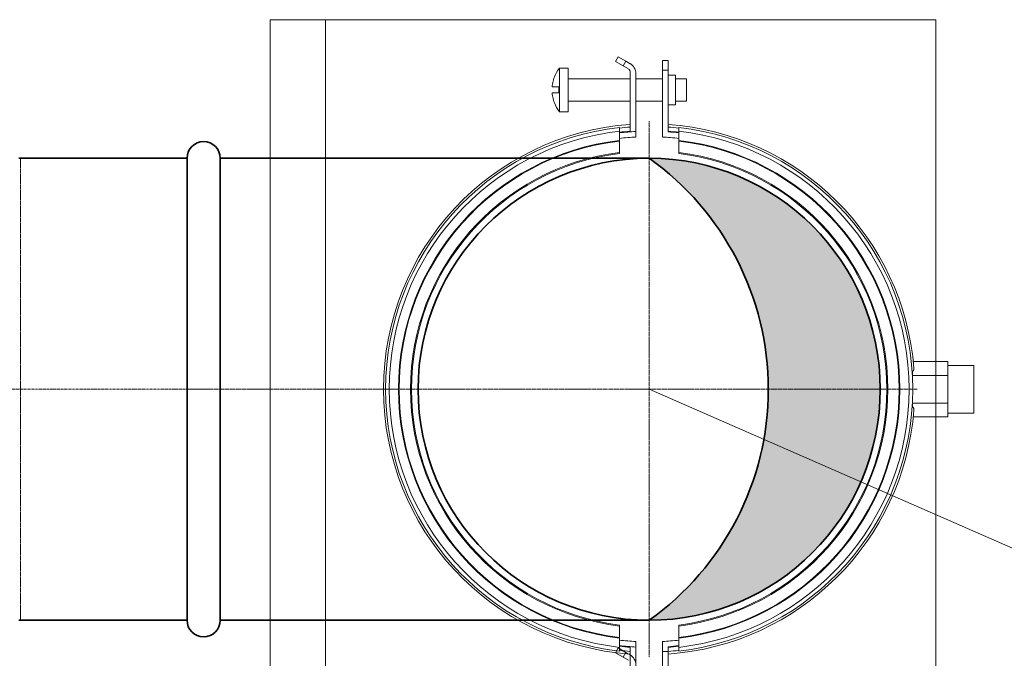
# Model space of a CAD drawing. Header units: millimetres. Extents: x 15940 to 92175, y -24684 to 227664.
# Tile 34 of 132: x 54786 to 55052, y -1653 to -1481. Entities that reach past the tile are written whole.
import ezdxf

# ---------------------------------------------------------------- set-up
doc = ezdxf.new("R2010")
doc.units = ezdxf.units.MM
doc.header["$LTSCALE"] = 0.05
for name, pattern in [('ACAD_ISO02W100', [15, 12, -3]), ('ACAD_ISO10W100', [18, 12, -3, 0, -3]), ('phl_thick', [0])]:
    doc.linetypes.add(name, pattern=pattern)
doc.layers.get('0').update_dxf_attribs({"lineweight": 5})
for name, color, linetype, lineweight in [('VZT_01 SUP (PŘÍVOD) - OBRYS', 5, 'Continuous', 35), ('VZT_02 SUP (PŘÍVOD) - OSA', 5, 'ACAD_ISO10W100', 5), ('VZT_44 INSTALAČNÍ SYSTÉMY', 7, 'Continuous', 5), ('VZT_60_KOTY - DIMENZE', 7, 'Continuous', 5)]:
    doc.layers.add(name, color=color, linetype=linetype, lineweight=lineweight)
doc.layers.add('VZT_03 SUP (PŘÍVOD) - NETISK', color=8, linetype='ACAD_ISO02W100', lineweight=5, plot=False)
doc.linetypes.add('IZOLACE', pattern='A,0.00254,-2.54,[134,ltypeshp.shx,S=2.54,R=0,X=-2.54,Y=0],-5.08,[134,ltypeshp.shx,S=2.54,R=180,X=2.54,Y=0],-2.54', length=10.16254)

msp = doc.modelspace()

# ---------------------------------------------------------------- hatches: boundary and pattern name
at = {"layer": 'VZT_01 SUP (PŘÍVOD) - OBRYS'}
h = msp.add_hatch(color=256, dxfattribs=at)
h.dxf.hatch_style = 1
h.paths.add_polyline_path([(54955.95, -1518.17, -0.242708), (54988.18, -1580.67), (55018.45, -1580.67, 0.414214)])
h.paths.add_polyline_path([(55018.45, -1580.67), (54988.18, -1580.67, -0.242708), (54955.95, -1643.17, 0.414214)])

# ---------------------------------------------------------------- linework, layer by layer
for p, q in [((55033.45, -1480.67), (54853.45, -1480.67)), ((54853.45, -1480.67), (54853.45, -2160.67)), ((55033.45, -2160.67), (55033.45, -1480.67))]:
    msp.add_line(p, q)
at = {"linetype": 'IZOLACE', "ltscale": 1.5}
msp.add_line((54868.45, -1480.67), (54868.45, -2160.67), dxfattribs=at)
at = {"layer": 'VZT_01 SUP (PŘÍVOD) - OBRYS'}
for p, q in [((54785.45, -1518.17), (54830.95, -1518.17)), ((54830.95, -1643.17), (54830.95, -1518.17)), ((54785.45, -1643.17), (54830.95, -1643.17))]:
    msp.add_line(p, q, dxfattribs=at)
for points in [[(54830.95, -1518.17), (54830.95, -1643.17)], [(54839.95, -1518.17), (54839.95, -1643.17)], [(54839.95, -1518.17), (54955.95, -1518.17)], [(54839.95, -1643.17), (54955.95, -1643.17)]]:
    msp.add_lwpolyline(points, dxfattribs=at)
msp.add_circle((54955.95, -1580.67), 62.5, dxfattribs=at)
for centre, radius, start, end in [((54835.45, -1518.17), 4.5, 0, 180), ((54911.48, -1580.67), 76.7, 305.4307, 54.5693), ((54835.45, -1643.17), 4.5, 180, 0)]:
    msp.add_arc(centre, radius, start, end, dxfattribs=at)
at = {"layer": 'VZT_02 SUP (PŘÍVOD) - OSA', "ltscale": 0.3}
for points in [[(54955.95, -1508.17), (54955.95, -1580.67)], [(54955.95, -1580.67), (54830.95, -1580.67)], [(55028.45, -1580.67), (54955.95, -1580.67)], [(54955.95, -1580.67), (54955.95, -1653.17)]]:
    msp.add_lwpolyline(points, dxfattribs=at)
at = {"layer": 'VZT_02 SUP (PŘÍVOD) - OSA'}
msp.add_lwpolyline([(54731.95, -1580.67), (54830.95, -1580.67)], dxfattribs=at)
at = {"layer": 'VZT_03 SUP (PŘÍVOD) - NETISK', "ltscale": 0.4}
msp.add_lwpolyline([(54830.95, -1518.17), (54785.95, -1518.17), (54785.95, -1643.17), (54830.95, -1643.17)], dxfattribs=at)
at = {"layer": 'VZT_44 INSTALAČNÍ SYSTÉMY', "color": 7, "linetype": 'phl_thick'}
for p, q in [((54946.81, -1491.98), (54947.56, -1490.68)), ((54946.81, -1491.98), (54947.56, -1490.68)), ((54947.56, -1490.68), (54949.65, -1491.88)), ((54931.66, -1493.77), (54931.66, -1505.57)), ((54931.66, -1493.77), (54934.06, -1493.77)), ((54934.06, -1493.77), (54934.06, -1505.57)), ((54946.81, -1491.98), (54948.9, -1493.18)), ((54948.9, -1493.18), (54949.65, -1491.88)), ((54948.9, -1493.18), (54950.33, -1494.01)), ((54949.65, -1491.88), (54950.83, -1492.57)), ((54959.56, -1491.67), (54959.56, -1494.35)), ((54959.56, -1491.67), (54961.06, -1491.67)), ((54961.06, -1491.67), (54961.06, -1494.35)), ((54930.09, -1496.91), (54930.21, -1496.53)), ((54930.09, -1496.91), (54930.21, -1496.53)), ((54930.21, -1496.53), (54930.35, -1496.17)), ((54930.21, -1496.53), (54930.35, -1496.17)), ((54930.31, -1496.17), (54930.35, -1496.17)), ((54934.06, -1496.67), (54950.83, -1496.67)), ((54950.83, -1494.88), (54950.83, -1511)), ((54952.33, -1495.16), (54952.33, -1510.91)), ((54952.33, -1496.67), (54959.56, -1496.67)), ((54959.56, -1494.35), (54959.56, -1512.41)), ((54959.56, -1494.35), (54961.06, -1494.35)), ((54961.06, -1494.35), (54961.06, -1511)), ((54961.06, -1495.67), (54963.06, -1495.67)), ((54963.06, -1495.67), (54963.06, -1503.67)), ((54963.06, -1496.67), (54966.06, -1496.67)), ((54966.06, -1496.67), (54966.06, -1502.67)), ((54929.7, -1498.87), (54929.74, -1498.48)), ((54929.7, -1498.87), (54929.74, -1498.48)), ((54929.7, -1498.87), (54931.56, -1498.87)), ((54929.74, -1498.48), (54929.8, -1498.08)), ((54929.74, -1498.48), (54929.8, -1498.08)), ((54929.8, -1498.08), (54929.88, -1497.69)), ((54929.8, -1498.08), (54929.88, -1497.69)), ((54929.88, -1497.69), (54929.98, -1497.3)), ((54929.88, -1497.69), (54929.98, -1497.3)), ((54929.98, -1497.3), (54930.09, -1496.91)), ((54929.98, -1497.3), (54930.09, -1496.91)), ((54931.56, -1498.87), (54931.56, -1500.47)), ((54929.7, -1500.47), (54929.74, -1500.86)), ((54929.7, -1500.47), (54929.74, -1500.86)), ((54929.7, -1500.47), (54931.56, -1500.47)), ((54929.74, -1500.86), (54929.8, -1501.25)), ((54929.74, -1500.86), (54929.8, -1501.25)), ((54929.8, -1501.25), (54929.88, -1501.64)), ((54929.8, -1501.25), (54929.88, -1501.64)), ((54929.88, -1501.64), (54929.98, -1502.03)), ((54929.88, -1501.64), (54929.98, -1502.03)), ((54929.98, -1502.03), (54930.09, -1502.42)), ((54929.98, -1502.03), (54930.09, -1502.42)), ((54930.09, -1502.42), (54930.21, -1502.8)), ((54930.09, -1502.42), (54930.21, -1502.8)), ((54930.21, -1502.8), (54930.35, -1503.17)), ((54930.21, -1502.8), (54930.35, -1503.17)), ((54930.31, -1503.17), (54930.35, -1503.17)), ((54934.06, -1502.67), (54950.83, -1502.67)), ((54952.33, -1502.67), (54959.56, -1502.67)), ((54961.06, -1503.67), (54963.06, -1503.67)), ((54963.06, -1502.67), (54966.06, -1502.67)), ((54931.66, -1505.57), (54934.06, -1505.57)), ((54947.95, -1509.83), (54947.95, -1509.84)), ((54947.95, -1509.83), (54947.95, -1509.83)), ((54947.95, -1509.83), (54947.95, -1509.83)), ((54947.95, -1509.84), (54947.95, -1509.85)), ((54947.95, -1509.84), (54947.95, -1509.84)), ((54947.95, -1509.85), (54947.95, -1509.87)), ((54947.95, -1509.87), (54947.95, -1509.88)), ((54947.95, -1509.88), (54947.95, -1509.9)), ((54947.95, -1509.9), (54947.95, -1509.92)), ((54947.95, -1509.92), (54947.95, -1509.94)), ((54947.95, -1509.94), (54947.95, -1509.96)), ((54947.95, -1509.96), (54947.95, -1509.99)), ((54947.95, -1509.99), (54947.95, -1510.01)), ((54963.95, -1509.83), (54963.95, -1509.83)), ((54963.95, -1509.83), (54963.95, -1509.83)), ((54963.95, -1509.83), (54963.95, -1509.84)), ((54963.95, -1509.84), (54963.95, -1509.84)), ((54963.95, -1509.84), (54963.95, -1509.85)), ((54963.95, -1509.85), (54963.95, -1509.87)), ((54963.95, -1509.87), (54963.95, -1509.88)), ((54963.95, -1509.88), (54963.95, -1509.9)), ((54963.95, -1509.9), (54963.95, -1509.92)), ((54963.95, -1509.92), (54963.95, -1509.94)), ((54963.95, -1509.94), (54963.95, -1509.96)), ((54963.95, -1509.96), (54963.95, -1509.99)), ((54963.95, -1509.99), (54963.95, -1510.01)), ((54947.95, -1510.01), (54947.95, -1510.04)), ((54947.95, -1510.04), (54947.95, -1510.07)), ((54947.95, -1510.07), (54947.95, -1510.11)), ((54947.95, -1510.11), (54947.95, -1510.14)), ((54947.95, -1510.14), (54947.95, -1510.17)), ((54947.95, -1510.17), (54947.95, -1510.21)), ((54947.95, -1510.21), (54947.95, -1510.25)), ((54947.95, -1510.25), (54947.95, -1510.29)), ((54947.95, -1510.29), (54947.95, -1510.33)), ((54947.95, -1510.33), (54947.95, -1510.37)), ((54947.95, -1510.37), (54947.95, -1510.42)), ((54947.95, -1510.42), (54947.95, -1510.46)), ((54947.95, -1510.46), (54947.95, -1510.5)), ((54947.95, -1510.5), (54947.95, -1510.55)), ((54947.95, -1510.55), (54947.95, -1510.59)), ((54947.95, -1510.59), (54947.95, -1510.64)), ((54947.95, -1510.64), (54947.95, -1510.69)), ((54947.95, -1510.69), (54947.95, -1510.74)), ((54947.95, -1510.74), (54947.95, -1510.79)), ((54947.95, -1510.79), (54947.95, -1510.83)), ((54947.95, -1510.83), (54947.95, -1513.32)), ((54952.33, -1510.91), (54952.33, -1512.41)), ((54963.95, -1510.01), (54963.95, -1510.04)), ((54963.95, -1510.04), (54963.95, -1510.07)), ((54963.95, -1510.07), (54963.95, -1510.11)), ((54963.95, -1510.11), (54963.95, -1510.14)), ((54963.95, -1510.14), (54963.95, -1510.17)), ((54963.95, -1510.17), (54963.95, -1510.21)), ((54963.95, -1510.21), (54963.95, -1510.25)), ((54963.95, -1510.25), (54963.95, -1510.29)), ((54963.95, -1510.29), (54963.95, -1510.33)), ((54963.95, -1510.33), (54963.95, -1510.37)), ((54963.95, -1510.37), (54963.95, -1510.42)), ((54963.95, -1510.42), (54963.95, -1510.46)), ((54963.95, -1510.46), (54963.95, -1510.5)), ((54963.95, -1510.5), (54963.95, -1510.55)), ((54963.95, -1510.55), (54963.95, -1510.59)), ((54963.95, -1510.59), (54963.95, -1510.64)), ((54963.95, -1510.64), (54963.95, -1510.69)), ((54963.95, -1510.69), (54963.95, -1510.74)), ((54963.95, -1510.74), (54963.95, -1510.79)), ((54963.95, -1510.79), (54963.95, -1510.83)), ((54963.95, -1510.83), (54963.95, -1513.32)), ((54947.95, -1513.32), (54947.95, -1513.33)), ((54947.95, -1513.33), (54947.95, -1513.35)), ((54947.95, -1513.35), (54947.95, -1513.36)), ((54947.95, -1513.36), (54947.95, -1513.37)), ((54947.95, -1513.37), (54947.95, -1513.38)), ((54947.95, -1513.38), (54947.95, -1513.39)), ((54947.95, -1513.39), (54947.95, -1513.4)), ((54947.95, -1513.4), (54947.95, -1513.41)), ((54947.95, -1513.41), (54947.95, -1513.42)), ((54947.95, -1513.42), (54947.95, -1513.43)), ((54947.95, -1513.43), (54947.95, -1513.44)), ((54947.95, -1513.44), (54947.95, -1513.45)), ((54947.95, -1513.45), (54947.95, -1513.46)), ((54947.95, -1513.46), (54947.95, -1513.47)), ((54947.95, -1513.46), (54947.95, -1513.46)), ((54947.95, -1513.47), (54947.95, -1513.48)), ((54947.95, -1513.48), (54947.95, -1513.49)), ((54947.95, -1513.49), (54947.95, -1513.5)), ((54947.95, -1513.49), (54947.95, -1513.49)), ((54947.95, -1513.5), (54947.95, -1513.95)), ((54947.95, -1513.95), (54947.95, -1514.4)), ((54947.95, -1514.4), (54947.95, -1514.84)), ((54947.95, -1514.84), (54947.95, -1515.29)), ((54947.95, -1515.29), (54947.95, -1515.73)), ((54963.95, -1513.32), (54963.95, -1513.33)), ((54963.95, -1513.33), (54963.95, -1513.35)), ((54963.95, -1513.35), (54963.95, -1513.36)), ((54963.95, -1513.36), (54963.95, -1513.37)), ((54963.95, -1513.37), (54963.95, -1513.38)), ((54963.95, -1513.38), (54963.95, -1513.39)), ((54963.95, -1513.39), (54963.95, -1513.4)), ((54963.95, -1513.4), (54963.95, -1513.41)), ((54963.95, -1513.41), (54963.95, -1513.42)), ((54963.95, -1513.42), (54963.95, -1513.43)), ((54963.95, -1513.43), (54963.95, -1513.44)), ((54963.95, -1513.44), (54963.95, -1513.45)), ((54963.95, -1513.45), (54963.95, -1513.46)), ((54963.95, -1513.46), (54963.95, -1513.46)), ((54963.95, -1513.46), (54963.95, -1513.47)), ((54963.95, -1513.47), (54963.95, -1513.48)), ((54963.95, -1513.48), (54963.95, -1513.49)), ((54963.95, -1513.49), (54963.95, -1513.49)), ((54963.95, -1513.49), (54963.95, -1513.5)), ((54963.95, -1513.5), (54963.95, -1516.87)), ((54947.95, -1515.73), (54947.95, -1516.16)), ((54947.95, -1516.16), (54947.95, -1516.6)), ((54947.95, -1516.6), (54947.95, -1516.64)), ((54947.95, -1516.64), (54947.95, -1516.68)), ((54947.95, -1516.68), (54947.95, -1516.72)), ((54947.95, -1516.72), (54947.95, -1516.75)), ((54947.95, -1516.75), (54947.95, -1516.78)), ((54947.95, -1516.78), (54947.95, -1516.81)), ((54947.95, -1516.81), (54947.95, -1516.83)), ((54947.95, -1516.83), (54947.95, -1516.85)), ((54947.95, -1516.85), (54947.95, -1516.86)), ((54947.95, -1516.86), (54947.95, -1516.87)), ((54947.95, -1516.86), (54947.95, -1516.86)), ((55027.4, -1573.16), (55036.75, -1573.16)), ((55036.75, -1573.16), (55036.75, -1588.17)), ((55027.11, -1576.39), (55027.12, -1576.38)), ((55027.11, -1576.4), (55027.11, -1576.39)), ((55027.12, -1576.38), (55027.13, -1576.37)), ((55027.13, -1576.36), (55027.14, -1576.35)), ((55027.13, -1576.37), (55027.13, -1576.36)), ((55027.14, -1576.35), (55027.15, -1576.34)), ((55027.15, -1575.9), (55027.23, -1575.83)), ((55027.15, -1575.9), (55027.15, -1577.09)), ((55027.23, -1575.83), (55027.3, -1575.75)), ((55027.3, -1575.75), (55027.37, -1575.68)), ((55027.37, -1575.68), (55027.42, -1575.6)), ((55027.42, -1575.6), (55027.46, -1575.53)), ((55027.46, -1575.53), (55027.5, -1575.45)), ((55027.5, -1575.45), (55027.54, -1575.37)), ((55027.54, -1575.37), (55027.56, -1575.28)), ((55027.56, -1575.28), (55027.57, -1575.2)), ((55027.57, -1575.2), (55027.58, -1575.12)), ((55027.58, -1575.04), (55027.58, -1575.12)), ((55036.75, -1574.22), (55043.75, -1574.22)), ((55043.75, -1574.22), (55043.75, -1587.12)), ((55027.15, -1576.91), (55036.75, -1576.91)), ((55027.15, -1584.24), (55027.15, -1584.42)), ((55027.15, -1584.42), (55027.15, -1585.43)), ((55027.15, -1584.42), (55036.75, -1584.42)), ((55027.11, -1584.94), (55027.11, -1584.95)), ((55027.11, -1584.95), (55027.12, -1584.96)), ((55027.12, -1584.96), (55027.13, -1584.96)), ((55027.13, -1584.96), (55027.13, -1584.97)), ((55027.13, -1584.97), (55027.14, -1584.98)), ((55027.14, -1584.98), (55027.15, -1584.99)), ((55027.15, -1585.43), (55027.23, -1585.5)), ((55027.23, -1585.5), (55027.3, -1585.58)), ((55027.3, -1585.58), (55027.37, -1585.65)), ((55027.37, -1585.65), (55027.42, -1585.73)), ((55027.42, -1585.73), (55027.46, -1585.8)), ((55027.46, -1585.8), (55027.5, -1585.88)), ((55027.5, -1585.88), (55027.54, -1585.96)), ((55027.54, -1585.96), (55027.56, -1586.05)), ((55027.56, -1586.05), (55027.57, -1586.13)), ((55027.57, -1586.13), (55027.58, -1586.21)), ((55027.58, -1586.29), (55027.58, -1586.21)), ((55036.75, -1587.12), (55043.75, -1587.12)), ((55027.4, -1588.17), (55036.75, -1588.17)), ((54947.95, -1644.47), (54947.95, -1647.83)), ((54963.95, -1644.47), (54963.95, -1644.47)), ((54963.95, -1644.47), (54963.95, -1644.48)), ((54963.95, -1644.48), (54963.95, -1644.49)), ((54963.95, -1644.49), (54963.95, -1644.5)), ((54963.95, -1644.5), (54963.95, -1644.52)), ((54963.95, -1644.52), (54963.95, -1644.55)), ((54963.95, -1644.55), (54963.95, -1644.58)), ((54963.95, -1644.58), (54963.95, -1644.61)), ((54963.95, -1644.61), (54963.95, -1644.65)), ((54963.95, -1644.65), (54963.95, -1644.69)), ((54963.95, -1644.69), (54963.95, -1644.74)), ((54963.95, -1644.74), (54963.95, -1645.17)), ((54963.95, -1645.17), (54963.95, -1645.61)), ((54963.95, -1645.61), (54963.95, -1646.05)), ((54947.95, -1647.83), (54947.95, -1647.84)), ((54947.95, -1647.84), (54947.95, -1647.85)), ((54947.95, -1647.85), (54947.95, -1647.86)), ((54947.95, -1647.85), (54947.95, -1647.85)), ((54947.95, -1647.86), (54947.95, -1647.87)), ((54947.95, -1647.87), (54947.95, -1647.88)), ((54947.95, -1647.88), (54947.95, -1647.89)), ((54947.95, -1647.88), (54947.95, -1647.88)), ((54947.95, -1647.89), (54947.95, -1647.9)), ((54947.95, -1647.9), (54947.95, -1647.91)), ((54947.95, -1647.91), (54947.95, -1647.92)), ((54947.95, -1647.92), (54947.95, -1647.93)), ((54947.95, -1647.93), (54947.95, -1647.94)), ((54947.95, -1647.94), (54947.95, -1647.95)), ((54947.95, -1647.95), (54947.95, -1647.96)), ((54947.95, -1647.96), (54947.95, -1647.97)), ((54947.95, -1647.97), (54947.95, -1647.99)), ((54947.95, -1647.99), (54947.95, -1648)), ((54947.95, -1648), (54947.95, -1648.01)), ((54947.95, -1648.01), (54947.95, -1650.5)), ((54963.95, -1646.05), (54963.95, -1646.49)), ((54963.95, -1646.49), (54963.95, -1646.93)), ((54963.95, -1646.93), (54963.95, -1647.38)), ((54963.95, -1647.38), (54963.95, -1647.83)), ((54963.95, -1647.83), (54963.95, -1647.84)), ((54963.95, -1647.84), (54963.95, -1647.85)), ((54963.95, -1647.85), (54963.95, -1647.85)), ((54963.95, -1647.85), (54963.95, -1647.86)), ((54963.95, -1647.86), (54963.95, -1647.87)), ((54963.95, -1647.87), (54963.95, -1647.88)), ((54963.95, -1647.88), (54963.95, -1647.88)), ((54963.95, -1647.88), (54963.95, -1647.89)), ((54963.95, -1647.89), (54963.95, -1647.9)), ((54963.95, -1647.9), (54963.95, -1647.91)), ((54963.95, -1647.91), (54963.95, -1647.92)), ((54963.95, -1647.92), (54963.95, -1647.93)), ((54963.95, -1647.93), (54963.95, -1647.94)), ((54963.95, -1647.94), (54963.95, -1647.95)), ((54963.95, -1647.95), (54963.95, -1647.96)), ((54963.95, -1647.96), (54963.95, -1647.97)), ((54963.95, -1647.97), (54963.95, -1647.99)), ((54963.95, -1647.99), (54963.95, -1648)), ((54963.95, -1648), (54963.95, -1648.01)), ((54963.95, -1648.01), (54963.95, -1650.5)), ((54946.81, -1651.98), (54947.56, -1650.68)), ((54946.81, -1651.98), (54947.56, -1650.68)), ((54947.56, -1650.68), (54949.65, -1651.88)), ((54947.95, -1650.5), (54947.95, -1650.54)), ((54947.95, -1650.54), (54947.95, -1650.59)), ((54947.95, -1650.59), (54947.95, -1650.64)), ((54947.95, -1650.64), (54947.95, -1650.69)), ((54947.95, -1650.69), (54947.95, -1650.74)), ((54947.95, -1650.74), (54947.95, -1650.78)), ((54947.95, -1650.78), (54947.95, -1650.83)), ((54947.95, -1650.83), (54947.95, -1650.87)), ((54947.95, -1650.87), (54947.95, -1650.91)), ((54947.95, -1650.91), (54947.95, -1650.96)), ((54947.95, -1650.96), (54947.95, -1651)), ((54947.95, -1651), (54947.95, -1651.04)), ((54947.95, -1651.04), (54947.95, -1651.08)), ((54947.95, -1651.08), (54947.95, -1651.12)), ((54947.95, -1651.12), (54947.95, -1651.16)), ((54950.83, -1650.33), (54950.83, -1666.45)), ((54952.33, -1648.92), (54952.33, -1666.16)), ((54959.56, -1648.92), (54959.56, -1669.67)), ((54961.06, -1650.33), (54961.06, -1669.67)), ((54963.95, -1650.5), (54963.95, -1650.54)), ((54963.95, -1650.54), (54963.95, -1650.59)), ((54963.95, -1650.59), (54963.95, -1650.64)), ((54963.95, -1650.64), (54963.95, -1650.69)), ((54963.95, -1650.69), (54963.95, -1650.74)), ((54963.95, -1650.74), (54963.95, -1650.78)), ((54963.95, -1650.78), (54963.95, -1650.83)), ((54963.95, -1650.83), (54963.95, -1650.87)), ((54963.95, -1650.87), (54963.95, -1650.91)), ((54963.95, -1650.91), (54963.95, -1650.96)), ((54963.95, -1650.96), (54963.95, -1651)), ((54963.95, -1651), (54963.95, -1651.04)), ((54963.95, -1651.04), (54963.95, -1651.08)), ((54963.95, -1651.08), (54963.95, -1651.12)), ((54963.95, -1651.12), (54963.95, -1651.16)), ((54946.81, -1651.98), (54948.9, -1653.18)), ((54947.95, -1651.16), (54947.95, -1651.19)), ((54947.95, -1651.19), (54947.95, -1651.23)), ((54947.95, -1651.23), (54947.95, -1651.26)), ((54947.95, -1651.26), (54947.95, -1651.29)), ((54947.95, -1651.29), (54947.95, -1651.32)), ((54947.95, -1651.32), (54947.95, -1651.35)), ((54947.95, -1651.35), (54947.95, -1651.37)), ((54947.95, -1651.37), (54947.95, -1651.39)), ((54947.95, -1651.39), (54947.95, -1651.41)), ((54947.95, -1651.41), (54947.95, -1651.43)), ((54947.95, -1651.43), (54947.95, -1651.45)), ((54947.95, -1651.45), (54947.95, -1651.46)), ((54947.95, -1651.46), (54947.95, -1651.48)), ((54947.95, -1651.48), (54947.95, -1651.49)), ((54947.95, -1651.49), (54947.95, -1651.5)), ((54947.95, -1651.5), (54947.95, -1651.51)), ((54947.95, -1651.5), (54947.95, -1651.5)), ((54947.95, -1651.5), (54947.95, -1651.5)), ((54948.9, -1653.18), (54949.65, -1651.88)), ((54948.9, -1653.18), (54950.33, -1654.01)), ((54949.65, -1651.88), (54950.83, -1652.57)), ((54959.56, -1651.67), (54959.56, -1654.35)), ((54959.56, -1651.67), (54961.06, -1651.67)), ((54961.06, -1651.67), (54961.06, -1654.35)), ((54963.95, -1651.16), (54963.95, -1651.19)), ((54963.95, -1651.19), (54963.95, -1651.23)), ((54963.95, -1651.23), (54963.95, -1651.26)), ((54963.95, -1651.26), (54963.95, -1651.29)), ((54963.95, -1651.29), (54963.95, -1651.32)), ((54963.95, -1651.32), (54963.95, -1651.35)), ((54963.95, -1651.35), (54963.95, -1651.37)), ((54963.95, -1651.37), (54963.95, -1651.39)), ((54963.95, -1651.39), (54963.95, -1651.41)), ((54963.95, -1651.41), (54963.95, -1651.43)), ((54963.95, -1651.43), (54963.95, -1651.45)), ((54963.95, -1651.45), (54963.95, -1651.46)), ((54963.95, -1651.46), (54963.95, -1651.48)), ((54963.95, -1651.48), (54963.95, -1651.49)), ((54963.95, -1651.49), (54963.95, -1651.5)), ((54963.95, -1651.5), (54963.95, -1651.5)), ((54963.95, -1651.5), (54963.95, -1651.5)), ((54963.95, -1651.5), (54963.95, -1651.51))]:
    msp.add_line(p, q, dxfattribs=at)
for centre, radius, start, end in [((54939.73, -1499.87), 10.12, 142.8918, 158.5134), ((54949.83, -1494.88), 1, 359.9999, 60), ((54949.33, -1495.16), 3, 0, 60), ((54939.73, -1499.46), 10.12, 201.4866, 217.1082), ((54955.95, -1580.67), 71.85, 94.0807, 265.9193), ((54955.95, -1580.67), 71.29, 96.4435, 263.5565), ((54955.95, -1580.67), 71.12, 94.1228, 96.4588), ((54955.95, -1580.67), 71.85, 4.4901, 85.9193), ((54955.95, -1580.67), 71.12, 83.5412, 85.8772), ((54955.95, -1580.67), 71.29, 276.4435, 83.5565), ((54955.95, -1580.67), 70.29, 96.5352, 263.4648), ((54955.95, -1580.67), 70, 94.189, 96.5628), ((54955.95, -1580.67), 69.85, 92.965, 96.5766), ((54955.95, -1580.67), 68.35, 93.0301, 96.7216), ((54955.95, -1580.67), 68.35, 83.2784, 86.9699), ((54955.95, -1580.67), 70, 83.4372, 85.811), ((54955.95, -1580.67), 69.85, 83.4234, 85.8022), ((54955.95, -1580.67), 70.29, 276.5352, 83.4648), ((54955.95, -1580.67), 67.82, 96.7748, 263.2252), ((54955.95, -1580.67), 67.64, 96.7922, 263.2078), ((54955.95, -1580.67), 67.82, 276.7748, 83.2252), ((54955.95, -1580.67), 67.64, 276.7922, 83.2078), ((54955.95, -1580.67), 64.57, 97.1173, 262.8827), ((54955.95, -1580.67), 64.3, 97.1471, 262.8529), ((54955.95, -1580.67), 64.57, 277.1173, 82.8827), ((54955.95, -1580.67), 64.3, 277.1471, 82.8529), ((54955.95, -1580.67), 71.85, 274.0807, 355.5099), ((54955.95, -1580.67), 68.35, 263.2784, 266.9699), ((54955.95, -1580.67), 69.85, 263.4234, 267.035), ((54955.95, -1580.67), 70, 263.4372, 265.811), ((54955.95, -1580.67), 68.35, 273.0301, 276.7216), ((54955.95, -1580.67), 69.85, 274.1978, 276.5766), ((54955.95, -1580.67), 70, 274.189, 276.5628), ((54955.95, -1580.67), 71.12, 263.5412, 265.8772), ((54949.33, -1655.16), 3, 0, 60), ((54955.95, -1580.67), 71.12, 274.1228, 276.4588)]:
    msp.add_arc(centre, radius, start, end, dxfattribs=at)
at = {"layer": 'VZT_60_KOTY - DIMENZE', "linetype": 'ByBlock'}
msp.add_lwpolyline([(54955.95, -1580.67), (55504.14, -1820.67)], dxfattribs=at)

doc.saveas('drawing.dxf')
